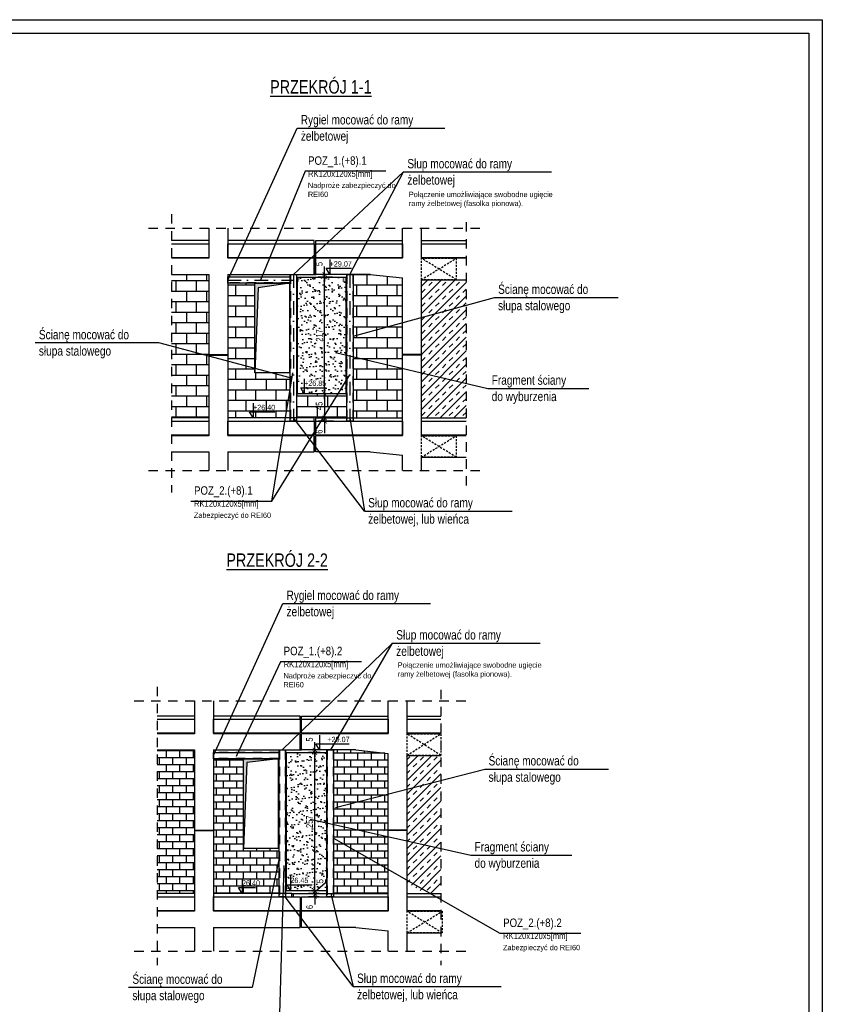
# Model space of a CAD drawing. Header units: metres. Extents: x -5222 to 1778, y -168 to 2848.
# Tile 16 of 16: x 286 to 1778, y 972 to 2802. Entities that reach past the tile are written whole.
import ezdxf

# ---------------------------------------------------------------- set-up
doc = ezdxf.new("R2010")
doc.units = ezdxf.units.M
doc.header["$LTSCALE"] = 50
doc.header["$MEASUREMENT"] = 0
for name, pattern in [('DO', [1, 0.5, -0.24, 0.02, -0.24]), ('DP', [0.63, 0.35, -0.28]), ('MP', [0.125, 0.075, -0.05])]:
    doc.linetypes.add(name, pattern=pattern)
for name, color, linetype in [('A_ściany', 7, 'Continuous'), ('BS_ram', 2, 'Continuous'), ('BZ_lpd', 1, 'DP'), ('BZ_lpm', 1, 'MP'), ('BZ_odn', 1, 'Continuous'), ('BZ_osd', 1, 'DO'), ('BZ_szr', 1, 'Continuous'), ('BZ_txc', 1, 'Continuous'), ('BZ_txg', 3, 'Continuous'), ('BZ_txs', 2, 'Continuous'), ('BZ_wym', 1, 'Continuous')]:
    doc.layers.add(name, color=color, linetype=linetype)
doc.styles.add('BIKTC', font='bikromsw.shx', dxfattribs={"width": 0.85})
doc.styles.add('BIKTG', font='bikromsw.shx', dxfattribs={"width": 0.85})
doc.styles.add('BIKTS', font='bikromsw.shx', dxfattribs={"width": 0.85})
doc.styles.add('BIKWYM', font='bikromsw.shx', dxfattribs={"width": 0.8})
doc.dimstyles.new('BZ_BGR_50', dxfattribs={"dimscale": 0.5, "dimtxt": 25, "dimasz": 1.666667, "dimexe": 0, "dimexo": 0, "dimgap": 0, "dimtad": 0, "dimdec": 1, "dimrnd": 0.5, "dimzin": 9, "dimdsep": 46, "dimtxsty": 'BIKWYM', "dimblk": 'NONE', "dimcen": 0, "dimse1": 1, "dimse2": 1, "dimclrd": 256, "dimclre": 256, "dimclrt": 7, "dimadec": 0, "dimazin": 0, "dimtfac": 0.033333, "dimtdec": 1, "dimtmove": 0, "dimatfit": 3, "dimldrblk": 'NONE', "dimfxl": 1, "dimtvp": 0.8, "dimtolj": 1, "dimarcsym": 0})
doc.dimstyles.new('BZ_KP_50', dxfattribs={"dimscale": 0.5, "dimtxt": 25, "dimasz": 16, "dimexe": 24, "dimexo": 0, "dimgap": 0, "dimtad": 0, "dimdec": 1, "dimrnd": 0.5, "dimzin": 9, "dimdsep": 46, "dimtxsty": 'BIKWYM', "dimblk": 'ARCHTICK', "dimblk1": 'ARCHTICK', "dimblk2": 'WYM-KP', "dimcen": 0, "dimdle": 20, "dimclrd": 256, "dimclre": 256, "dimclrt": 7, "dimadec": 0, "dimazin": 0, "dimtfac": 0.033333, "dimtdec": 1, "dimtmove": 0, "dimatfit": 3, "dimfxl": 1, "dimtvp": 0.8, "dimtfillclr": 256, "dimtolj": 1, "dimarcsym": 0})
pattern_1 = [(0, (5788.004, 2250.653), (0, 19.5), []), (90, (5788.004, 2250.653), (-37.5, 2e-15), [19.5, -19.5]), (90, (5807.504, 2250.653), (-37.5, 2e-15), [-19.5, 19.5])]
pattern_2 = [(0, (1065.002, -1212.323), (0, 19.5), []), (90, (1065.002, -1212.323), (-37.5, 2e-15), [19.5, -19.5]), (90, (1084.502, -1212.323), (-37.5, 2e-15), [-19.5, 19.5])]
pattern_3 = [(0, (-772.657, 216.928), (3e-15, 13), []), (90, (-772.657, 216.928), (-25, 7e-15), [13, -13]), (90, (-759.657, 216.928), (-25, 7e-15), [-13, 13])]

# ---------------------------------------------------------------- blocks, each defined once
blk = doc.blocks.new('_None')
blk = doc.blocks.new('_ArchTick')
at = {"color": 0, "linetype": 'ByBlock', "const_width": 0.15}
blk.add_lwpolyline([(-0.5, -0.5), (0.5, 0.5)], dxfattribs=at)
blk = doc.blocks.new('*D522')
at = {"layer": 'BZ_wym', "lineweight": -2}
for p, q in [((873, 2106.8), (841.3, 2106.8)), ((853.3, 2116.8), (853.3, 2051.8)), ((873, 2061.8), (841.3, 2061.8))]:
    blk.add_line(p, q, dxfattribs=at)
at = {"layer": 'Defpoints', "color": 0}
for p in [(873, 2106.8), (853.3, 2061.8), (873, 2061.8)]:
    blk.add_point(p, dxfattribs=at)
at = {"layer": 'BZ_wym', "lineweight": -2, "xscale": 8, "yscale": 8, "zscale": 8}
for p, rotation in [((853.3, 2106.8), 90), ((853.3, 2061.8), 270)]:
    blk.add_blockref('_ArchTick', p, dxfattribs=dict(at, rotation=rotation))
at = {"layer": 'BZ_wym', "color": 7, "insert": (843.3, 2084.3), "char_height": 12.5, "attachment_point": 5, "rotation": 90, "style": 'BIKWYM'}
blk.add_mtext('\\A1;45', dxfattribs=at)
blk = doc.blocks.new('WYM-KP')
blk.add_hatch(color=256).paths.add_polyline_path([(-3, 0, 1), (3, 0, 1)])
blk.add_circle((0, 0), 3)
blk = doc.blocks.new('*D523')
at = {"layer": 'BZ_wym', "lineweight": -2}
for p, q in [((853.3, 2096.8), (853.3, 2333.8)), ((867.7, 2323.8), (841.3, 2323.8)), ((873, 2106.8), (841.3, 2106.8))]:
    blk.add_line(p, q, dxfattribs=at)
at = {"layer": 'Defpoints', "color": 0}
for p in [(853.3, 2323.8), (867.7, 2323.8), (873, 2106.8)]:
    blk.add_point(p, dxfattribs=at)
at = {"layer": 'BZ_wym', "lineweight": -2, "xscale": 8, "yscale": 8, "zscale": 8}
for p, rotation in [((853.3, 2323.8), 90), ((853.3, 2106.8), 270)]:
    blk.add_blockref('_ArchTick', p, dxfattribs=dict(at, rotation=rotation))
at = {"layer": 'BZ_wym', "color": 7, "insert": (843.3, 2215.3), "char_height": 12.5, "attachment_point": 5, "rotation": 90, "style": 'BIKWYM'}
blk.add_mtext('\\A1;217', dxfattribs=at)
blk = doc.blocks.new('*D524')
at = {"layer": 'BZ_wym', "lineweight": -2}
for p, q in [((853.3, 2328.8), (853.3, 2343.5)), ((867.7, 2328.8), (841.3, 2328.8)), ((853.3, 2323.8), (853.3, 2328.8)), ((867.7, 2323.8), (841.3, 2323.8)), ((853.3, 2323.8), (853.3, 2315.8))]:
    blk.add_line(p, q, dxfattribs=at)
at = {"layer": 'Defpoints', "color": 0}
for p in [(853.3, 2328.8), (867.7, 2328.8), (867.7, 2323.8)]:
    blk.add_point(p, dxfattribs=at)
at = {"layer": 'BZ_wym', "lineweight": -2, "xscale": 8, "yscale": 8, "zscale": 8}
for p, rotation in [((853.3, 2328.8), 270), ((853.3, 2323.8), 90)]:
    blk.add_blockref('_ArchTick', p, dxfattribs=dict(at, rotation=rotation))
at = {"layer": 'BZ_wym', "color": 7, "insert": (843.3, 2348.1), "char_height": 12.5, "attachment_point": 5, "rotation": 90, "style": 'BIKWYM'}
blk.add_mtext('\\A1;5', dxfattribs=at)
blk = doc.blocks.new('*D525')
at = {"layer": 'BZ_wym', "lineweight": -2}
for p, q in [((853.3, 2061.8), (853.3, 2069.8)), ((869.7, 2061.8), (841.3, 2061.8)), ((869.7, 2055.8), (841.3, 2055.8)), ((853.3, 2055.8), (853.3, 2061.8)), ((853.3, 2055.8), (853.3, 2033.4))]:
    blk.add_line(p, q, dxfattribs=at)
at = {"layer": 'Defpoints', "color": 0}
for p in [(853.3, 2061.8), (869.7, 2061.8), (869.7, 2055.8)]:
    blk.add_point(p, dxfattribs=at)
at = {"layer": 'BZ_wym', "lineweight": -2, "xscale": 8, "yscale": 8, "zscale": 8}
for p, rotation in [((853.3, 2061.8), 270), ((853.3, 2055.8), 90)]:
    blk.add_blockref('_ArchTick', p, dxfattribs=dict(at, rotation=rotation))
at = {"layer": 'BZ_wym', "color": 7, "insert": (843.3, 2036.5), "char_height": 12.5, "attachment_point": 5, "rotation": 90, "style": 'BIKWYM'}
blk.add_mtext('\\A1;6', dxfattribs=at)
blk = doc.blocks.new('*D534')
at = {"layer": 'BZ_wym', "lineweight": -2}
for p, q in [((843, 1177.6), (823.3, 1177.6)), ((835.3, 1177.6), (835.3, 1185.6)), ((835.3, 1177.6), (835.3, 1171.6)), ((843, 1171.6), (823.3, 1171.6)), ((835.3, 1171.6), (835.3, 1157.4))]:
    blk.add_line(p, q, dxfattribs=at)
at = {"layer": 'Defpoints', "color": 0}
for p in [(843, 1177.6), (835.3, 1171.6), (843, 1171.6)]:
    blk.add_point(p, dxfattribs=at)
at = {"layer": 'BZ_wym', "lineweight": -2, "xscale": 8, "yscale": 8, "zscale": 8}
for p, rotation in [((835.3, 1177.6), 270), ((835.3, 1171.6), 90)]:
    blk.add_blockref('_ArchTick', p, dxfattribs=dict(at, rotation=rotation))
at = {"layer": 'BZ_wym', "color": 7, "insert": (825.3, 1152.5), "char_height": 12.5, "attachment_point": 5, "rotation": 90, "style": 'BIKWYM'}
blk.add_mtext('\\A1;6', dxfattribs=at)
blk = doc.blocks.new('*D535')
at = {"layer": 'BZ_wym', "lineweight": -2}
for p, q in [((854.8, 1197.3), (835.3, 1180.1)), ((835.3, 1182.6), (835.3, 1190.6)), ((854.8, 1203.9), (854.8, 1197.3)), ((843, 1182.6), (823.3, 1182.6)), ((843, 1177.6), (823.3, 1177.6)), ((835.3, 1177.6), (835.3, 1182.6)), ((835.3, 1177.6), (835.3, 1169.6))]:
    blk.add_line(p, q, dxfattribs=at)
at = {"layer": 'Defpoints', "color": 0}
for p in [(835.3, 1182.6), (843, 1182.6), (843, 1177.6)]:
    blk.add_point(p, dxfattribs=at)
at = {"layer": 'BZ_wym', "lineweight": -2, "xscale": 8, "yscale": 8, "zscale": 8}
for p, rotation in [((835.3, 1182.6), 270), ((835.3, 1177.6), 90)]:
    blk.add_blockref('_ArchTick', p, dxfattribs=dict(at, rotation=rotation))
at = {"layer": 'BZ_wym', "color": 7, "insert": (844.8, 1200.6), "char_height": 12.5, "attachment_point": 5, "rotation": 90, "style": 'BIKWYM'}
blk.add_mtext('\\A1;5', dxfattribs=at)
blk = doc.blocks.new('*D536')
at = {"layer": 'BZ_wym', "lineweight": -2}
for p, q in [((835.3, 1172.6), (835.3, 1449.6)), ((845.3, 1439.6), (823.3, 1439.6)), ((843, 1182.6), (823.3, 1182.6))]:
    blk.add_line(p, q, dxfattribs=at)
at = {"layer": 'Defpoints', "color": 0}
for p in [(835.3, 1439.6), (845.3, 1439.6), (843, 1182.6)]:
    blk.add_point(p, dxfattribs=at)
at = {"layer": 'BZ_wym', "lineweight": -2, "xscale": 8, "yscale": 8, "zscale": 8}
for p, rotation in [((835.3, 1439.6), 90), ((835.3, 1182.6), 270)]:
    blk.add_blockref('_ArchTick', p, dxfattribs=dict(at, rotation=rotation))
at = {"layer": 'BZ_wym', "color": 7, "insert": (825.3, 1311.1), "char_height": 12.5, "attachment_point": 5, "rotation": 90, "style": 'BIKWYM'}
blk.add_mtext('\\A1;257', dxfattribs=at)
blk = doc.blocks.new('*D537')
at = {"layer": 'BZ_wym', "lineweight": -2}
for p, q in [((835.3, 1444.6), (835.3, 1459.2)), ((845.3, 1444.6), (823.3, 1444.6)), ((845.3, 1439.6), (823.3, 1439.6)), ((835.3, 1439.6), (835.3, 1444.6)), ((835.3, 1439.6), (835.3, 1431.6))]:
    blk.add_line(p, q, dxfattribs=at)
at = {"layer": 'Defpoints', "color": 0}
for p in [(835.3, 1444.6), (845.3, 1444.6), (845.3, 1439.6)]:
    blk.add_point(p, dxfattribs=at)
at = {"layer": 'BZ_wym', "lineweight": -2, "xscale": 8, "yscale": 8, "zscale": 8}
for p, rotation in [((835.3, 1444.6), 270), ((835.3, 1439.6), 90)]:
    blk.add_blockref('_ArchTick', p, dxfattribs=dict(at, rotation=rotation))
at = {"layer": 'BZ_wym', "color": 7, "insert": (825.3, 1463.9), "char_height": 12.5, "attachment_point": 5, "rotation": 90, "style": 'BIKWYM'}
blk.add_mtext('\\A1;5', dxfattribs=at)
blk = doc.blocks.new('sadasdasdasd')
at = {"layer": 'BZ_lpd'}
blk.add_line((1580.3, 1227.6), (1583.3, 1227.6), dxfattribs=at)
at = {"layer": 'BZ_txs'}
for p, q in [((1580.3, 1257.6), (1580.3, 1227.6)), ((1583.3, 1227.6), (1583.3, 1257.6)), ((1419.3, 1227.6), (1419.3, 1078.6)), ((1684.3, 1227.6), (1583.3, 1227.6)), ((1744.3, 1078.6), (1744.3, 1221.3)), ((1419.3, 1077.6), (1419.3, 927.6)), ((1779.3, 1078.6), (1744.3, 1078.6)), ((1744.3, 927.6), (1744.3, 1077.6)), ((1779.3, 1077.6), (1744.3, 1077.6)), ((1580.3, 927.6), (1580.3, 897.6)), ((1583.3, 897.6), (1583.3, 927.6)), ((1419.3, 897.6), (1419.3, 853.6)), ((1684.3, 897.6), (1583.3, 897.6)), ((1744.3, 853.6), (1744.3, 891.3))]:
    blk.add_line(p, q, dxfattribs=at)
at = {"layer": 'BZ_txs', "color": 1}
for points in [[(1580.3, 1284.6), (1580.3, 1290.6), (1419.3, 1290.6)], [(1583.3, 1284.6), (1583.3, 1290.6), (1744.3, 1290.6)]]:
    blk.add_lwpolyline(points, dxfattribs=at)
at = {"layer": 'BZ_txs'}
for points in [[(1580.3, 1258.6), (1419.3, 1258.6), (1419.3, 1284.6), (1580.3, 1284.6), (1580.3, 1258.6)], [(1744.3, 1258.6), (1583.3, 1258.6), (1583.3, 1284.6), (1744.3, 1284.6), (1744.3, 1258.6)], [(1580.3, 1257.6), (1419.3, 1257.6)], [(1419.3, 1227.6), (1580.3, 1227.6), (1580.3, 1257.6)], [(1744.3, 1257.6), (1583.3, 1257.6)], [(1684.3, 1227.6), (1744.3, 1221.3)], [(1580.3, 928.6), (1419.3, 928.6), (1419.3, 954.6), (1580.3, 954.6), (1580.3, 928.6)], [(1744.3, 928.6), (1583.3, 928.6), (1583.3, 954.6), (1744.3, 954.6), (1744.3, 928.6)], [(1580.3, 927.6), (1419.3, 927.6)], [(1419.3, 897.6), (1580.3, 897.6), (1580.3, 927.6)], [(1744.3, 927.6), (1583.3, 927.6)], [(1684.3, 897.6), (1744.3, 891.3)]]:
    blk.add_lwpolyline(points, dxfattribs=at)

msp = doc.modelspace()

# ---------------------------------------------------------------- hatches: boundary and pattern name
msp.add_hatch(color=1).paths.add_polyline_path([(723.428, 2312.28), (723.428, 2145.68), (729.967, 2303.98), (787.828, 2312.28)])
at = {"layer": 'BZ_lpd'}
msp.add_hatch(color=256, dxfattribs=at).paths.add_polyline_path([(702.748, 1428.03), (702.748, 1261.43), (708.598, 1421.357), (767.148, 1428.03)])
at = {"layer": 'BZ_szr'}
h = msp.add_hatch(dxfattribs=at)
h.set_pattern_fill('BIK_CEGLA_1', color=256, scale=3, style=0, pattern_type=2)
h.set_pattern_definition(pattern_2)
h.paths.add_polyline_path([(638.128, 2328.802), (568.816, 2328.802), (568.816, 2061.802), (638.128, 2061.802), (638.128, 2178.802), (638.128, 2179.802)])
h = msp.add_hatch(dxfattribs=at)
h.set_pattern_fill('BIK_CEGLA_1', color=256, scale=3, style=0, pattern_type=2)
h.set_pattern_definition(pattern_1)
h.paths.add_polyline_path([(906.328, 2061.802), (998.128, 2061.802), (998.128, 2178.802), (998.128, 2179.802), (998.128, 2322.486), (938.128, 2328.802), (906.328, 2328.802)])
h = msp.add_hatch(dxfattribs=at)
h.set_pattern_fill('BIK_CEGLA_1', color=256, scale=3, style=0, pattern_type=2)
h.set_pattern_definition(pattern_1)
h.paths.add_polyline_path([(789.328, 2312.28), (787.828, 2312.28), (787.828, 2145.68), (723.428, 2145.68), (723.428, 2312.28), (673.128, 2312.28), (673.128, 2179.802), (673.128, 2178.802), (673.128, 2061.802), (789.328, 2061.802)])
h = msp.add_hatch(dxfattribs=at)
h.set_pattern_fill('BIK_GRUNT_PIASEK', color=256, scale=3, style=0, pattern_type=2)
h.set_pattern_definition([(37.5, (5788.004, 2250.653), (-0.562734, 17.34086), [0, -13.68, 0, -15.3, 0, -14.64]), (7.5, (5788.004, 2250.653), (15.93136, 25.39673), [0, -7.38, 0, -12.33, 0, -4.74]), (327.5, (5776.904, 2250.653), (28.02677, 0.051254), [0, -4.5, 0, -16.2, 0, -21.15]), (317.5, (5776.904, 2250.653), (27.0547, 7.89949), [0, -2.25, 0, -10.62, 0, -12.15])])
h.paths.add_polyline_path([(802.828, 2323.802), (892.828, 2323.802), (892.828, 2106.802), (802.828, 2106.802)])
h = msp.add_hatch(dxfattribs=at)
h.set_pattern_fill('BIK_ZELBET', color=256, scale=90, angle=45, style=0, pattern_type=2)
h.set_pattern_definition([(45, (5788.004, 2250.653), (-12.72792, 12.72792), []), (45, (5781.64, 2257.017), (-12.72792, 12.72792), [9, -9])])
h.paths.add_polyline_path([(1116.372, 2318.802), (1033.128, 2318.802), (1033.128, 2179.802), (1033.128, 2178.802), (1033.128, 2061.802), (1116.372, 2061.802)])
h = msp.add_hatch(dxfattribs=at)
h.set_pattern_fill('BIK_CEGLA_1', color=256, scale=3, style=0, pattern_type=2)
h.set_pattern_definition(pattern_2)
h.paths.add_polyline_path([(894.328, 2061.802), (894.328, 2106.802), (892.828, 2106.802), (802.828, 2106.802), (801.328, 2106.802), (801.328, 2061.802), (834.128, 2061.802), (834.128, 2055.802), (837.128, 2055.802), (837.128, 2061.802)])
h = msp.add_hatch(dxfattribs=at)
h.set_pattern_fill('BIK_CEGLA_1', color=256, scale=2, style=0, pattern_type=2)
h.set_pattern_definition([(0, (-678.692, -2144.56), (3e-15, 13), []), (90, (-678.692, -2144.56), (-25, 7e-15), [13, -13]), (90, (-665.692, -2144.56), (-25, 7e-15), [-13, 13])])
h.paths.add_polyline_path([(542.337, 1177.552), (611.648, 1177.552), (611.648, 1294.552), (646.648, 1294.552), (646.648, 1295.552), (611.648, 1295.552), (611.648, 1444.552), (542.337, 1444.552)])
h = msp.add_hatch(dxfattribs=at)
h.set_pattern_fill('BIK_CEGLA_1', color=256, scale=2, style=0, pattern_type=2)
h.set_pattern_definition(pattern_3)
h.paths.add_polyline_path([(702.748, 1428.03), (646.648, 1428.03), (646.648, 1295.552), (646.648, 1294.552), (646.648, 1177.552), (699.917, 1177.552), (693.513, 1188.815), (699.917, 1188.815), (699.917, 1177.552), (768.648, 1177.552), (768.648, 1428.03), (767.148, 1428.03), (767.148, 1261.43), (702.748, 1261.43)])
h.paths.add_polyline_path([(698.394, 1189.6), (735.394, 1189.6), (735.394, 1204.6), (698.394, 1204.6)], flags=24)
h = msp.add_hatch(dxfattribs=at)
h.set_pattern_fill('BIK_GRUNT_PIASEK', color=256, scale=3, style=0, pattern_type=2)
h.set_pattern_definition([(37.5, (-2525.84, -552.921), (-0.562734, 17.34086), [0, -13.68, 0, -15.3, 0, -14.64]), (7.5, (-2525.84, -552.92), (15.93136, 25.39673), [0, -7.38, 0, -12.33, 0, -4.74]), (327.5, (-2536.94, -552.921), (28.02677, 0.051254), [0, -4.5, 0, -16.2, 0, -21.15]), (317.5, (-2536.94, -552.92), (27.0547, 7.89949), [0, -2.25, 0, -10.62, 0, -12.15])])
h.paths.add_polyline_path([(782.148, 1439.552), (857.148, 1439.552), (857.148, 1182.552), (782.148, 1182.552)])
h = msp.add_hatch(dxfattribs=at)
h.set_pattern_fill('BIK_CEGLA_1', color=256, scale=2, style=0, pattern_type=2)
h.set_pattern_definition(pattern_3)
h.paths.add_polyline_path([(971.648, 1294.552), (971.648, 1295.552), (971.648, 1438.236), (911.648, 1444.552), (869.648, 1444.552), (869.648, 1177.552), (971.648, 1177.552)])
h = msp.add_hatch(dxfattribs=at)
h.set_pattern_fill('BIK_ZELBET', color=256, scale=90, angle=45, style=0, pattern_type=2)
h.set_pattern_definition([(45, (-693.692, -2144.56), (-12.72792, 12.72792), []), (45, (-700.056, -2138.196), (-12.72792, 12.72792), [9, -9])])
h.paths.add_polyline_path([(1006.648, 1295.552), (941.648, 1295.552), (941.648, 1294.552), (1006.648, 1294.552), (1006.648, 1197.971), (1040.703, 1177.552), (1069.219, 1177.552), (1069.219, 1434.552), (1006.648, 1434.552)])

# ---------------------------------------------------------------- linework, layer by layer
at = {"color": 3}
for points in [[(789.328, 2328.802), (789.328, 2328.802), (801.328, 2328.802), (801.328, 2055.802), (789.328, 2055.802), (789.328, 2328.802)], [(894.328, 2328.802), (894.328, 2328.802), (906.328, 2328.802), (906.328, 2055.802), (894.328, 2055.802), (894.328, 2328.802)], [(789.328, 2312.28), (673.128, 2312.28), (673.128, 2324.28), (789.328, 2324.28), (789.328, 2312.28)], [(768.648, 1428.03), (646.648, 1428.03), (646.648, 1440.03), (768.648, 1440.03), (768.648, 1428.03)], [(768.648, 1444.552), (768.648, 1444.552), (780.648, 1444.552), (780.648, 1171.552), (768.648, 1171.552), (768.648, 1444.552)], [(857.648, 1444.552), (857.648, 1444.552), (869.648, 1444.552), (869.648, 1171.552), (857.648, 1171.552), (857.648, 1444.552)]]:
    msp.add_lwpolyline(points, dxfattribs=at)
at = {"color": 3, "linetype": 'DP'}
for points in [[(789.828, 2328.802), (789.828, 2055.802)], [(800.828, 2328.802), (800.828, 2055.802)], [(894.828, 2328.802), (894.828, 2055.802)], [(905.828, 2328.802), (905.828, 2055.802)], [(789.328, 2323.78), (673.128, 2323.78)], [(789.328, 2312.78), (673.128, 2312.78)], [(768.648, 1439.53), (646.648, 1439.53)], [(768.648, 1428.53), (646.648, 1428.53)], [(769.148, 1444.552), (769.148, 1171.552)], [(780.148, 1444.552), (780.148, 1171.552)], [(858.148, 1444.552), (858.148, 1171.552)], [(869.148, 1444.552), (869.148, 1171.552)]]:
    msp.add_lwpolyline(points, dxfattribs=at)
at = {"color": 1}
for points in [[(723.428, 2312.28), (787.828, 2312.28), (787.828, 2145.68), (723.428, 2145.68)], [(802.828, 2323.802), (892.828, 2323.802), (892.828, 2106.802), (802.828, 2106.802)], [(702.748, 1428.03), (767.148, 1428.03), (767.148, 1261.43), (702.748, 1261.43)], [(782.148, 1439.552), (857.148, 1439.552), (857.148, 1182.552), (782.148, 1182.552)]]:
    msp.add_lwpolyline(points, close=True, dxfattribs=at)
for points in [[(787.828, 2312.28), (729.967, 2303.98), (723.428, 2145.68), (723.428, 2312.28), (787.828, 2312.28)], [(767.148, 1428.03), (708.598, 1421.357), (702.748, 1261.43), (702.748, 1428.03), (767.148, 1428.03)]]:
    msp.add_lwpolyline(points, dxfattribs=at)
at = {"layer": 'A_ściany', "color": 30, "linetype": 'Continuous', "lineweight": 13}
for p, q in [((723.428, 2312.28), (787.828, 2312.28)), ((723.428, 2312.28), (723.428, 2145.68)), ((787.828, 2312.28), (787.828, 2145.68)), ((787.828, 2145.68), (723.428, 2145.68)), ((702.748, 1428.03), (767.148, 1428.03)), ((702.748, 1428.03), (702.748, 1261.43)), ((767.148, 1261.43), (702.748, 1261.43))]:
    msp.add_line(p, q, dxfattribs=at)
at = {"layer": 'BS_ram', "color": 1}
msp.add_lwpolyline([(-5221.528, -167.66), (-5221.528, 2802.34), (1778.472, 2802.34), (1778.472, -167.66)], close=True, dxfattribs=at)
at = {"layer": 'BS_ram'}
msp.add_lwpolyline([(-5071.528, -142.66), (-5071.528, 2777.34), (1753.472, 2777.34), (1753.472, -142.66)], close=True, dxfattribs=at)
at = {"layer": 'BZ_lpd'}
for p, q in [((568.816, 2440.709), (568.816, 1923.475)), ((1116.372, 2426.034), (1116.372, 1923.475)), ((526.009, 2414.805), (1153.505, 2414.805)), ((834.128, 2328.802), (837.128, 2328.802)), ((638.128, 2179.802), (638.128, 2178.802)), ((673.128, 2179.802), (673.128, 2178.802)), ((998.128, 2179.802), (998.128, 2178.802)), ((1033.128, 2179.802), (1033.128, 2178.802)), ((802.828, 2106.802), (801.328, 2106.802)), ((892.828, 2106.802), (894.328, 2106.802)), ((834.128, 2055.802), (837.128, 2055.802)), ((526.009, 1964.389), (1153.505, 1964.389)), ((542.337, 1561.858), (542.337, 1044.625)), ((1069.219, 1556.502), (1069.219, 1044.625)), ((499.53, 1535.955), (1127.026, 1535.955)), ((646.648, 1295.552), (646.648, 1294.552)), ((971.648, 1295.552), (971.648, 1294.552)), ((792.648, 1177.552), (795.648, 1177.552)), ((499.53, 1070.528), (1127.026, 1070.528))]:
    msp.add_line(p, q, dxfattribs=at)
at = {"layer": 'BZ_lpm'}
for p, q in [((1033.128, 2318.802), (1098.128, 2358.802)), ((1098.128, 2318.802), (1033.128, 2358.802)), ((1033.128, 1988.802), (1098.128, 2028.802)), ((1098.128, 1988.802), (1033.128, 2028.802)), ((1006.648, 1434.552), (1069.219, 1474.552)), ((1069.219, 1434.552), (1006.648, 1474.552)), ((1006.648, 1104.552), (1071.648, 1144.552)), ((1071.648, 1104.552), (1006.648, 1144.552))]:
    msp.add_line(p, q, dxfattribs=at)
for points in [[(1098.128, 2358.802), (1098.128, 2318.802), (1033.128, 2318.802), (1033.128, 2358.802)], [(1098.128, 2028.802), (1098.128, 1988.802), (1033.128, 1988.802), (1033.128, 2028.802)], [(1069.219, 1474.552), (1069.219, 1434.552), (1006.648, 1434.552), (1006.648, 1474.552)], [(1071.648, 1144.552), (1071.648, 1104.552), (1006.648, 1104.552), (1006.648, 1144.552)]]:
    msp.add_lwpolyline(points, close=True, dxfattribs=at)
at = {"layer": 'BZ_odn'}
for p, q in [((1000.153, 2519.197), (795.328, 2328.802)), ((927.344, 1888.82), (795.328, 2061.802)), ((979.473, 1643.16), (774.648, 1444.552)), ((906.664, 1004.57), (780.148, 1171.552))]:
    msp.add_line(p, q, dxfattribs=at)
at = {"layer": 'BZ_osd'}
for p, q in [((795.328, 2328.802), (795.328, 2055.802)), ((900.328, 2328.802), (900.328, 2055.802)), ((673.128, 2318.28), (795.328, 2318.28))]:
    msp.add_line(p, q, dxfattribs=at)
at = {"layer": 'BZ_txc'}
msp.add_line((755.234, 1907.093), (794.25, 2145.528), dxfattribs=at)
for points in [[(967.216, 2520.517), (816.86, 2520.517), (734.228, 2318.28)], [(604.878, 1907.093), (755.234, 1907.093), (900.328, 2142.194)], [(921.856, 1608.717), (771.5, 1608.717), (688.867, 1432.423)], [(1329.844, 1103.333), (1179.488, 1103.333), (870.148, 1279.813)], [(618.795, 932.13), (769.151, 932.13), (777.812, 1229.53)]]:
    msp.add_lwpolyline(points, dxfattribs=at)
at = {"layer": 'BZ_txc', "color": 7}
for points in [[(862.839, 2356.325), (862.839, 2328.802), (856.435, 2340.065), (903.021, 2340.065)], [(815.271, 2134.325), (815.271, 2106.802), (808.867, 2118.065), (855.452, 2118.065)], [(720.328, 2089.325), (720.328, 2061.802), (713.924, 2073.065), (760.509, 2073.065)], [(843.586, 1472.075), (843.586, 1444.552), (837.182, 1455.815), (898.768, 1455.815)], [(789.854, 1210.075), (789.854, 1182.552), (783.45, 1193.815), (830.036, 1193.815)], [(699.917, 1205.075), (699.917, 1177.552), (693.513, 1188.815), (725.099, 1188.815)]]:
    msp.add_lwpolyline(points, dxfattribs=at)
at = {"layer": 'BZ_txs'}
for p, q in [((638.128, 2414.805), (638.128, 2358.802)), ((673.128, 2414.805), (673.128, 2358.802)), ((998.128, 2358.802), (998.128, 2414.805)), ((1033.128, 2358.802), (1033.128, 2414.805)), ((834.128, 2358.802), (834.128, 2328.802)), ((837.128, 2328.802), (837.128, 2358.802)), ((638.128, 2328.802), (638.128, 2179.802)), ((673.128, 2328.802), (673.128, 2179.802)), ((938.128, 2328.802), (837.128, 2328.802)), ((998.128, 2179.802), (998.128, 2322.486)), ((1033.128, 2179.802), (1033.128, 2318.802)), ((638.128, 2179.802), (673.128, 2179.802)), ((638.128, 2178.802), (638.128, 2028.802)), ((638.128, 2178.802), (673.128, 2178.802)), ((673.128, 2178.802), (673.128, 2028.802)), ((1033.128, 2179.802), (998.128, 2179.802)), ((998.128, 2028.802), (998.128, 2178.802)), ((1033.128, 2178.802), (998.128, 2178.802)), ((1033.128, 2028.802), (1033.128, 2178.802)), ((834.128, 2028.802), (834.128, 1998.802)), ((837.128, 1998.802), (837.128, 2028.802)), ((638.128, 1998.802), (638.128, 1964.389)), ((673.128, 1998.802), (673.128, 1964.389)), ((938.128, 1998.802), (837.128, 1998.802)), ((998.128, 1964.389), (998.128, 1992.486)), ((1033.128, 1964.389), (1033.128, 1988.802)), ((611.648, 1535.955), (611.648, 1474.552)), ((646.648, 1535.955), (646.648, 1474.552)), ((971.648, 1474.552), (971.648, 1535.955)), ((1006.648, 1474.552), (1006.648, 1535.955)), ((611.648, 1444.552), (611.648, 1295.552)), ((1006.648, 1295.552), (1006.648, 1434.552)), ((611.648, 1295.552), (646.648, 1295.552)), ((611.648, 1294.552), (611.648, 1144.552)), ((611.648, 1294.552), (646.648, 1294.552)), ((1006.648, 1144.552), (1006.648, 1294.552)), ((611.648, 1114.552), (611.648, 1070.528)), ((1006.648, 1070.528), (1006.648, 1104.552))]:
    msp.add_line(p, q, dxfattribs=at)
at = {"layer": 'BZ_txs', "color": 1}
for points in [[(638.128, 2391.802), (568.816, 2391.802)], [(834.128, 2385.802), (834.128, 2391.802), (673.128, 2391.802)], [(837.128, 2385.802), (837.128, 2391.802), (998.128, 2391.802)], [(1033.128, 2391.802), (1116.372, 2391.802)], [(638.128, 2061.802), (568.816, 2061.802)], [(834.128, 2055.802), (834.128, 2061.802), (673.128, 2061.802)], [(837.128, 2055.802), (837.128, 2061.802), (998.128, 2061.802)], [(1033.128, 2061.802), (1116.372, 2061.802)], [(611.648, 1507.552), (542.337, 1507.552)], [(1006.648, 1507.552), (1069.219, 1507.552)], [(611.648, 1177.552), (542.337, 1177.552)], [(792.648, 1171.552), (792.648, 1177.552), (646.648, 1177.552)], [(795.648, 1171.552), (795.648, 1177.552), (971.648, 1177.552)], [(1006.648, 1177.552), (1069.219, 1177.552)]]:
    msp.add_lwpolyline(points, dxfattribs=at)
at = {"layer": 'BZ_txs'}
for points in [[(568.816, 2385.802), (638.128, 2385.802), (638.128, 2359.802)], [(834.128, 2359.802), (673.128, 2359.802), (673.128, 2385.802), (834.128, 2385.802), (834.128, 2359.802)], [(998.128, 2359.802), (837.128, 2359.802), (837.128, 2385.802), (998.128, 2385.802), (998.128, 2359.802)], [(1116.372, 2359.802), (1033.128, 2359.802), (1033.128, 2385.802), (1116.372, 2385.802)], [(638.128, 2359.802), (568.816, 2359.802)], [(638.128, 2358.802), (568.816, 2358.802)], [(834.128, 2358.802), (673.128, 2358.802)], [(673.128, 2328.802), (834.128, 2328.802), (834.128, 2358.802)], [(998.128, 2358.802), (837.128, 2358.802)], [(1116.372, 2358.802), (1033.128, 2358.802)], [(568.816, 2328.802), (638.128, 2328.802)], [(938.128, 2328.802), (998.128, 2322.486)], [(1033.128, 2318.802), (1116.372, 2318.802)], [(568.816, 2055.802), (638.128, 2055.802), (638.128, 2029.802)], [(834.128, 2029.802), (673.128, 2029.802), (673.128, 2055.802), (834.128, 2055.802), (834.128, 2029.802)], [(998.128, 2029.802), (837.128, 2029.802), (837.128, 2055.802), (998.128, 2055.802), (998.128, 2029.802)], [(1116.372, 2029.802), (1033.128, 2029.802), (1033.128, 2055.802), (1116.372, 2055.802)], [(638.128, 2029.802), (568.816, 2029.802)], [(638.128, 2028.802), (568.816, 2028.802)], [(834.128, 2028.802), (673.128, 2028.802)], [(673.128, 1998.802), (834.128, 1998.802), (834.128, 2028.802)], [(998.128, 2028.802), (837.128, 2028.802)], [(1116.372, 2028.802), (1033.128, 2028.802)], [(568.816, 1998.802), (638.128, 1998.802)], [(938.128, 1998.802), (998.128, 1992.486)], [(1033.128, 1988.802), (1116.372, 1988.802)], [(542.337, 1501.552), (611.648, 1501.552), (611.648, 1475.552)], [(1069.219, 1475.552), (1006.648, 1475.552), (1006.648, 1501.552), (1069.219, 1501.552)], [(611.648, 1475.552), (542.337, 1475.552)], [(611.648, 1474.552), (542.337, 1474.552)], [(1069.219, 1474.552), (1006.648, 1474.552)], [(542.337, 1444.552), (611.648, 1444.552)], [(1006.648, 1434.552), (1069.219, 1434.552)], [(542.337, 1171.552), (611.648, 1171.552), (611.648, 1145.552)], [(1069.219, 1145.552), (1006.648, 1145.552), (1006.648, 1171.552), (1069.219, 1171.552)], [(611.648, 1145.552), (542.337, 1145.552)], [(611.648, 1144.552), (542.337, 1144.552)], [(1069.219, 1144.552), (1006.648, 1144.552)], [(542.337, 1114.552), (611.648, 1114.552)], [(1006.648, 1104.552), (1069.219, 1104.552)]]:
    msp.add_lwpolyline(points, dxfattribs=at)

# ---------------------------------------------------------------- block references
msp.add_blockref('sadasdasdasd', (-772.657, 216.928))

# ---------------------------------------------------------------- texts
at = {"layer": 'BZ_txc', "color": 7, "style": 'BIKTC', "width": 0.8}
for s, p in [('+29.07', (862.674, 2343.35)), ('+26.85', (815.105, 2121.35)), ('+26.40', (720.162, 2076.35)), ('+29.07', (858.421, 1459.1)), ('26.40', (699.751, 1192.1)), ('26.45', (789.689, 1197.1))]:
    msp.add_text(s, height=10, dxfattribs=at).set_placement(p)
at = {"layer": 'BZ_txc', "char_height": 10, "attachment_point": 1, "style": 'BIKTC'}
for s, insert, width in [('Nadproże zabezpieczyć do REI60', (822.214, 2499.365), 149.48889), ('Połączenie umożliwiające swobodne ugięcie ramy żelbetowej (fasolka pionowa).', (1009.941, 2482.453), 233.10301), ('Zabezpieczyć do REI60', (610.232, 1885.942), 149.48889), ('Połączenie umożliwiające swobodne ugięcie ramy żelbetowej (fasolka pionowa).', (989.261, 1607.435), 233.10301), ('Nadproże zabezpieczyć do REI60', (776.853, 1587.566), 149.48889), ('Zabezpieczyć do REI60', (1184.842, 1082.181), 149.48889)]:
    msp.add_mtext(s, dxfattribs=dict(at, insert=insert, width=width))
at = {"layer": 'BZ_txg', "style": 'BIKTG', "width": 0.8}
for s, p in [('%%uPRZEKRÓJ 1-1', (751.942, 2664.973)), ('%%uPRZEKRÓJ 2-2', (670.617, 1785.041))]:
    msp.add_text(s, height=25, dxfattribs=at).set_placement(p)
at = {"layer": 'BZ_txs', "style": 'BIKTS', "width": 0.8}
for s, p in [('Rygiel mocować do ramy ', (809.017, 2607.608)), ('żelbetowej', (809.017, 2577.252)), ('Słup mocować do ramy ', (1007.153, 2525.928)), ('żelbetowej', (1007.153, 2495.572)), ('Ścianę mocować do ', (1175.81, 2292.393)), ('słupa stalowego', (1175.81, 2262.037)), ('Ścianę mocować do ', (322.178, 2208.083)), ('słupa stalowego', (322.178, 2177.727)), ('Fragment ściany ', (1163.958, 2123.534)), ('do wyburzenia', (1163.958, 2093.179)), ('Słup mocować do ramy ', (934.344, 1895.551)), ('żelbetowej, lub wieńca', (934.344, 1865.195)), ('Rygiel mocować do ramy ', (782.537, 1723.358)), ('żelbetowej', (782.537, 1693.002)), ('Słup mocować do ramy ', (986.473, 1649.89)), ('żelbetowej', (986.473, 1619.535)), ('Ścianę mocować do ', (1158.123, 1415.753)), ('słupa stalowego', (1158.123, 1385.397)), ('Fragment ściany ', (1131.997, 1255.781)), ('do wyburzenia', (1131.997, 1225.425)), ('Ścianę mocować do ', (495.94, 1009.673)), ('Słup mocować do ramy ', (913.664, 1011.301)), ('słupa stalowego', (495.94, 979.318)), ('żelbetowej, lub wieńca', (913.664, 980.945))]:
    msp.add_text(s, height=17.5, dxfattribs=at).set_placement(p)
at = {"layer": 'BZ_txs', "char_height": 15.75, "width": 244.33751, "attachment_point": 1, "style": 'BIKTS'}
for s, insert in [('POZ_1.(+8).1\\P{\\H0.7619x;RK120x120x5[mm]}', (822.585, 2548.278)), ('POZ_2.(+8).1^J{\\H0.7619x;RK120x120x5[mm]}', (610.604, 1934.855)), ('POZ_1.(+8).2\\P{\\H0.7619x;RK120x120x5[mm]}', (777.225, 1636.479)), ('POZ_2.(+8).2\\P{\\H0.7619x;RK120x120x5[mm]}', (1185.214, 1131.094))]:
    msp.add_mtext(s, dxfattribs=dict(at, insert=insert))

# ---------------------------------------------------------------- dimensions: what is measured, and where the dimension line sits
at = {"layer": 'BZ_wym'}
for base, p1, p2, picture, middle in [((853.349, 2328.802), (867.665, 2323.802), (867.665, 2328.802), '*D524', (843.349, 2348.135)), ((853.349, 2323.802), (872.993, 2106.802), (867.665, 2323.802), '*D523', (843.349, 2215.302)), ((853.349, 2061.802), (872.993, 2106.802), (872.993, 2061.802), '*D522', (843.349, 2084.302)), ((835.331, 1444.552), (845.251, 1439.552), (845.251, 1444.552), '*D537', (825.331, 1463.885)), ((835.331, 1439.552), (842.975, 1182.552), (845.251, 1439.552), '*D536', (825.331, 1311.052)), ((835.331, 1171.552), (842.975, 1177.552), (842.975, 1171.552), '*D534', (825.331, 1152.457))]:
    dim = msp.add_linear_dim(base=base, p1=p1, p2=p2, angle=90, dimstyle='BZ_KP_50', override={"dimdec": 0, "dimrnd": 1, "dimatfit": 1}, dxfattribs=at)
    dim.commit()
    dim.dimension.update_dxf_attribs({"geometry": picture, "text_midpoint": middle})
for base, p1, p2, override, picture, middle in [((853.349, 2061.802), (869.715, 2055.802), (869.715, 2061.802), {"dimdec": 0, "dimrnd": 1, "dimatfit": 1}, '*D525', (853.349, 2036.513)), ((835.331, 1182.552), (842.975, 1177.552), (842.975, 1182.552), {"dimdec": 0, "dimrnd": 1, "dimtmove": 1, "dimatfit": 1}, '*D535', (854.835, 1197.274))]:
    dim = msp.add_linear_dim(base=base, p1=p1, p2=p2, angle=90, dimstyle='BZ_KP_50', override=override, dxfattribs=at)
    dim.commit()
    dim.dimension.update_dxf_attribs({"geometry": picture, "text_midpoint": middle, "dimtype": 160})

# ---------------------------------------------------------------- leaders
at = {"layer": 'BZ_odn'}
for points in [[(673.128, 2318.28), (802.017, 2600.877), (1076.684, 2600.877)], [(900.328, 2328.802), (1000.153, 2519.197), (1274.819, 2519.197)], [(906.328, 2214.199), (1168.81, 2285.662), (1398.81, 2285.662)], [(789.328, 2136.237), (545.178, 2201.352), (315.178, 2201.352)], [(873.665, 2183.511), (1156.958, 2116.804), (1344.716, 2116.804)], [(900.328, 2061.802), (927.344, 1888.82), (1202.01, 1888.82)], [(646.648, 1434.03), (775.537, 1716.627), (1050.204, 1716.627)], [(864.648, 1444.552), (979.473, 1643.16), (1254.14, 1643.16)], [(873.641, 1337.559), (1151.123, 1409.022), (1381.123, 1409.022)], [(826.704, 1315.758), (1124.997, 1249.05), (1312.754, 1249.05)], [(768.648, 1243.273), (718.94, 1002.943), (488.94, 1002.943)], [(864.648, 1177.552), (906.664, 1004.57), (1181.33, 1004.57)]]:
    msp.add_leader(points, dimstyle='BZ_BGR_50', dxfattribs=at)

doc.saveas('drawing.dxf')
